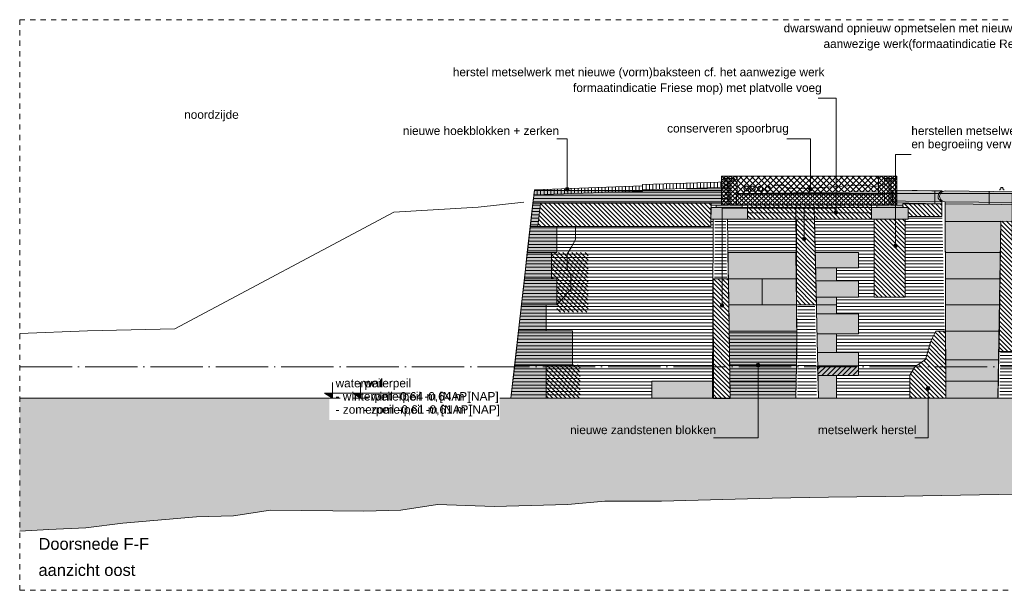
# Model space of a CAD drawing. Extents: x -251883 to 250656, y 0 to 909157.
# Tile 38 of 70: x -27250 to -8424, y 540829 to 551729. Entities that reach past the tile are written whole.
import ezdxf

# ---------------------------------------------------------------- set-up
doc = ezdxf.new("R2010")
doc.units = 0
doc.header["$MEASUREMENT"] = 0
doc.linetypes.add('DASHDOT', pattern=[1250, 1000, -112.5, 25, -112.5])
doc.linetypes.add('DASHED', pattern=[200, 100, -100])
for name, color, linetype in [('A-0019-AFDEKVLAK', 1, 'Continuous'), ('A-0070-SYMBOOL', 8, 'Continuous'), ('A-0250-PROFIEL', 1, 'Continuous'), ('A-1100-TXT+MT-SO', 7, 'Continuous')]:
    doc.layers.add(name, color=color, linetype=linetype)
pattern_1 = [(90, (0, 0), (-65, 4e-15), [])]
pattern_2 = [(0, (0, 0), (0, 62.5), [])]
pattern_3 = [(135, (0, 0), (-42.426407, -42.426407), [])]

# ---------------------------------------------------------------- blocks, each defined once
blk = doc.blocks.new('M-MAATREGELEN_467')
at = {"linetype": 'Continuous', "lineweight": 5}
h = blk.add_hatch(dxfattribs=at)
h.set_pattern_fill('@AVMWV', color=8, style=0, pattern_type=0)
h.set_pattern_definition(pattern_1)
h.paths.add_polyline_path([(145560, -31457), (147641, -31386), (147639, -31360), (149294, -31308), (149294, -31207), (147641, -31259), (147641, -31285), (145572, -31358)], flags=0)
for color, points in [(7, [(149047, -31656), (149277, -31656), (149277, -31186), (149197, -31186), (149197, -31146), (149397, -31146), (149397, -31186), (149317, -31186), (149317, -31656), (149547, -31656), (149547, -31696), (149047, -31696)]), (7, [(152118, -31656), (152348, -31656), (152348, -31186), (152268, -31186), (152268, -31146), (152468, -31146), (152468, -31186), (152388, -31186), (152388, -31656), (152618, -31656), (152618, -31696), (152118, -31696)]), (8, [(152418, -31612), (152418, -31368), (153368, -31381, 0.736718), (153366, -31588), (153366, -31628)]), (8, [(153426, -31629), (153426, -31589, -1.02221), (153428, -31382), (156653, -31426), (156654, -31664)]), (8, [(153426, -31629), (156654, -31664), (156656, -32560), (155915, -32561), (155915, -33345), (156441, -33337), (156455, -33368), (156932, -33386), (156932, -33425), (156997, -33441), (156997, -33691), (156932, -33713), (156932, -33766), (157115, -33766), (157115, -33714), (157050, -33691), (157050, -33470), (157140, -33470), (157140, -34058), (156940, -34058), (156940, -35340), (155003, -35340), (154996, -31964), (154493, -31960), (154437, -35340), (153438, -35340)]), (254, [(145437, -32561), (145900, -32561), (145900, -33058), (145381, -33058)]), (8, [(149272, -32560), (150574, -32560), (150588, -34058), (149297, -34058)]), (8, [(151771, -32561), (151771, -32850), (151351, -32850), (151351, -33100), (151771, -33100), (151771, -33410), (151351, -33410), (151351, -33730), (151771, -33730), (151771, -34110), (151351, -34110), (151351, -34470), (151771, -34470), (151771, -34907), (151351, -34907), (151351, -35340), (151002, -35340), (150942, -32561)]), (254, [(145381, -33058), (146000, -33058), (146000, -33555), (145325, -33555)]), (254, [(145325, -33555), (145800, -33555), (145800, -34052), (145269, -34052)]), (254, [(145269, -34052), (146300, -34052), (146300, -34706), (145196, -34706)]), (254, [(149306, -34706), (149296, -34052), (150588, -34058), (150584, -34706)]), (254, [(145800, -35340), (145125, -35338), (145196, -34706), (145800, -34706)]), (254, [(150574, -35340), (149316, -35344), (149306, -34706), (150584, -34706)]), (8, [(147820, -35014), (148982, -35014), (148981, -35340), (147820, -35340)]), (8, [(149311, -35014), (150577, -35014), (150574, -35340), (149315, -35340)]), (254, [(150992, -34906), (151351, -34906), (151351, -35339), (151002, -35339)]), (254, [(153438, -35332), (153437, -35014), (154446, -35014), (154437, -35340)]), (111, [(135732, -37882), (135732, -35340), (190212, -35340), (190212, -37521), (187671, -37521), (185410, -37600), (183324, -37730), (181018, -37730), (180312, -37700), (179607, -37680), (178901, -37650), (177490, -37600), (176408, -37480), (175703, -37410), (174997, -37370), (174292, -37330), (173586, -37270), (172880, -37210), (168976, -37010), (168271, -37010), (167565, -37000), (166859, -37000), (165778, -37000), (165073, -37000), (164367, -37000), (163661, -37030), (162956, -37030), (162250, -37030), (161544, -37040), (160463, -37020), (159758, -37030), (159052, -37070), (158346, -37060), (157641, -37110), (156935, -37090), (156229, -37160), (155148, -37170), (154443, -37180), (153361, -37200), (152280, -37220), (151199, -37230), (150118, -37250), (149412, -37270), (148707, -37290), (148001, -37310), (146920, -37310), (146214, -37370), (145509, -37390), (144803, -37410), (143722, -37370), (143016, -37480), (142311, -37500), (140524, -37480), (139818, -37590), (139113, -37610), (137701, -37730), (136996, -37820), (136290, -37850)])]:
    blk.add_hatch(color=color, dxfattribs=at).paths.add_polyline_path(points, flags=0)
h = blk.add_hatch(dxfattribs=at)
h.set_pattern_fill('@AVMWH2', color=251, style=0, pattern_type=0)
h.set_pattern_definition(pattern_2)
h.paths.add_polyline_path([(147820, -35340), (145124, -35340), (145560, -31457), (149277, -31308), (149277, -31698), (148949, -31698), (148949, -31924), (148992, -31923), (148982, -35014), (147820, -35014)], flags=0)
h = blk.add_hatch(dxfattribs=at)
h.set_pattern_fill('@AVMWH2', color=251, style=0, pattern_type=0)
h.set_pattern_definition(pattern_2)
h.paths.add_polyline_path([(150571, -31798), (149649, -31798), (149649, -31924), (149264, -31924), (149272, -32560), (150574, -32560)], flags=0)
h = blk.add_hatch(dxfattribs=at)
h.set_pattern_fill('@AVMWH2', color=251, style=0, pattern_type=0)
h.set_pattern_definition(pattern_2)
h.paths.add_polyline_path([(150604, -35340), (150971, -35340), (150901, -31801), (150601, -31799)], flags=0)
h = blk.add_hatch(dxfattribs=at)
h.set_pattern_fill('@AVMWH2', color=251, style=0, pattern_type=0)
h.set_pattern_definition(pattern_2)
h.paths.add_polyline_path([(149011, -35340), (149022, -31954), (149234, -31956), (149286, -35340)], flags=0)
h = blk.add_hatch(dxfattribs=at)
h.set_pattern_fill('@AVMWH2', color=251, style=0, pattern_type=0)
h.set_pattern_definition(pattern_2)
h.paths.add_polyline_path([(154468, -35340), (154973, -35340), (154966, -31994), (154523, -31990)], flags=0)
h = blk.add_hatch(dxfattribs=at)
h.set_pattern_fill('@AV058', color=30, style=0, pattern_type=0)
h.set_pattern_definition(pattern_3)
h.paths.add_polyline_path([(145900, -32561), (146600, -32561), (146600, -33700), (146000, -33700), (146000, -33058), (145900, -33058)], flags=0)
h = blk.add_hatch(dxfattribs=at)
h.set_pattern_fill('@AVMWH2', color=251, style=0, pattern_type=0)
h.set_pattern_definition(pattern_2)
h.paths.add_polyline_path([(149316, -35310), (150574, -35310), (150588, -34058), (149297, -34058)], flags=0)
h = blk.add_hatch(dxfattribs=at)
h.set_pattern_fill('@AV058', color=30, style=0, pattern_type=0)
h.set_pattern_definition(pattern_3)
h.paths.add_polyline_path([(145800, -34706), (146450, -34706), (146450, -35340), (145800, -35340)], flags=0)
h = blk.add_hatch(dxfattribs=at)
h.set_pattern_fill('@AV093', color=154, style=0, pattern_type=0)
h.set_pattern_definition([(45, (0, 0), (-49.497475, 49.497475), [])])
h.paths.add_polyline_path([(150988, -34720), (151771, -34720), (151771, -34906), (150992, -34906)], flags=0)
at = {"color": 7, "linetype": 'DASHED', "lineweight": 0}
blk.add_lwpolyline([(135732, -39011), (135732, -28111), (190232, -28111), (190232, -39011)], close=True, dxfattribs=at)
at = {"color": 8, "linetype": 'Continuous', "lineweight": 5}
for points in [[(149294, -31207), (147641, -31259), (147641, -31285)], [(145560, -31457), (147641, -31386), (147641, -31360), (149294, -31308)], [(147641, -31285), (145572, -31358)], [(145572, -31375), (149150, -31375)], [(153368, -31381), (153289, -31380), (153171, -31377), (152418, -31368)], [(156653, -31426), (153428, -31382)], [(154267, -31638), (154271, -31393)], [(154471, -31366), (154471, -31346), (154491, -31346), (154491, -31316), (154531, -31316), (154531, -31346), (154551, -31346), (154551, -31366)], [(145372, -31594), (144498, -31695), (142884, -31789)], [(142884, -31789), (138698, -34016)], [(156654, -31664), (153426, -31629), (153438, -35340), (154437, -35340), (154493, -31960), (154996, -31964)], [(151351, -33100), (151351, -32850)], [(149930, -33058), (149930, -33555)], [(151351, -33730), (150967, -33730)], [(135732, -34108), (137026, -34056)], [(138698, -34016), (137026, -34056)], [(151351, -34110), (150975, -34110)], [(151351, -34470), (150983, -34470)], [(151351, -34907), (150992, -34907)]]:
    blk.add_lwpolyline(points, dxfattribs=at)
for points in [[(149047, -31696), (149547, -31696), (149547, -31656), (149317, -31656), (149317, -31186), (149397, -31186), (149397, -31146), (149197, -31146), (149197, -31186), (149277, -31186), (149277, -31656), (149047, -31656)], [(152118, -31696), (152618, -31696), (152618, -31656), (152388, -31656), (152388, -31186), (152468, -31186), (152468, -31146), (152268, -31146), (152268, -31186), (152348, -31186), (152348, -31656), (152118, -31656)], [(145381, -33058), (145900, -33058), (145900, -32561), (145437, -32561)], [(149297, -34058), (150588, -34058), (150574, -32560), (149272, -32560)], [(150942, -32561), (151002, -35340), (151351, -35340), (151351, -34907), (151771, -34907), (151771, -34470), (151351, -34470), (151351, -34110), (151771, -34110), (151771, -33730), (151351, -33730), (151351, -33410), (151771, -33410), (151771, -33100), (151351, -33100), (151351, -32850), (151771, -32850), (151771, -32561)], [(145325, -33555), (146000, -33555), (146000, -33058), (145381, -33058)], [(145269, -34052), (145800, -34052), (145800, -33555), (145325, -33555)], [(145196, -34706), (146300, -34706), (146300, -34052), (145269, -34052)], [(149306, -34706), (149296, -34052), (150588, -34058), (150584, -34706)], [(145800, -34706), (145196, -34706), (145125, -35338), (145800, -35340)], [(150584, -34706), (149306, -34706), (149316, -35344), (150574, -35340)], [(147820, -35014), (148982, -35014), (148981, -35340), (147820, -35340)], [(149311, -35014), (150577, -35014), (150574, -35340), (149315, -35340)], [(150992, -34906), (151351, -34906), (151351, -35339), (151002, -35339)], [(153438, -35332), (153437, -35014), (154446, -35014), (154437, -35340)]]:
    blk.add_lwpolyline(points, close=True, dxfattribs=at)
for points in [[(153366, -31628), (153366, -31588, -0.736718), (153368, -31381), (152418, -31368), (152418, -31612)], [(153426, -31629), (153426, -31589, -1.02221), (153428, -31382), (156653, -31426), (156654, -31664)]]:
    blk.add_lwpolyline(points, format="xyb", close=True, dxfattribs=at)
at = {"color": 1, "linetype": 'Continuous', "lineweight": 5}
blk.add_lwpolyline([(150964, -33555), (150964, -33555), (151351, -33555), (151351, -33555)], close=True, dxfattribs=at)
at = {"color": 154, "linetype": 'Continuous', "lineweight": 5}
blk.add_lwpolyline([(150988, -34720), (151771, -34720), (151771, -34906), (150992, -34906)], close=True, dxfattribs=at)
at = {"color": 111, "linetype": 'Continuous', "lineweight": 5}
for points in [[(135732, -37882), (136290, -37850), (136996, -37820), (137701, -37730), (139113, -37610), (139818, -37590), (140524, -37480), (142311, -37500), (143016, -37480), (143722, -37370), (144803, -37410), (145509, -37390), (146214, -37370), (146920, -37310), (148001, -37310), (148707, -37290), (149412, -37270), (150118, -37250), (151199, -37230), (152280, -37220), (153361, -37200), (154443, -37180), (155148, -37170)], [(190212, -35340), (135732, -35340)]]:
    blk.add_lwpolyline(points, dxfattribs=at)
at = {"color": 11, "linetype": 'Continuous', "lineweight": 13}
blk.add_lwpolyline([(155148, -37170), (154443, -37180), (153361, -37200), (152280, -37220), (151199, -37230), (150118, -37250), (149412, -37270), (148707, -37290), (148001, -37310), (146920, -37310), (146214, -37370), (145509, -37390), (144803, -37410), (143722, -37370), (143016, -37480), (142311, -37500), (140524, -37480), (139818, -37590), (139113, -37610), (137701, -37730), (136996, -37820), (136290, -37850), (135732, -37882)], dxfattribs=at)
at = {"layer": 'A-0070-SYMBOOL', "color": 8, "linetype": 'Continuous', "lineweight": 5}
blk.add_lwpolyline([(146200, -31350), (146200, -30385), (146000, -30385)], dxfattribs=at)
for points in [[(146165, -31350), (146175, -31375), (146200, -31385), (146225, -31375), (146235, -31350), (146225, -31325), (146200, -31315), (146175, -31325)], [(146175, -31350), (146182, -31368), (146200, -31375), (146218, -31368), (146225, -31350), (146218, -31332), (146200, -31325), (146182, -31332)], [(146185, -31350), (146189, -31361), (146200, -31365), (146211, -31361), (146215, -31350), (146211, -31339), (146200, -31335), (146189, -31339)], [(146195, -31350), (146196, -31354), (146200, -31355), (146204, -31354), (146205, -31350), (146204, -31346), (146200, -31345), (146196, -31346)], [(149815, -34706), (149825, -34731), (149850, -34741), (149875, -34731), (149885, -34706), (149875, -34682), (149850, -34671), (149825, -34682)], [(149825, -34706), (149832, -34724), (149850, -34731), (149868, -34724), (149875, -34706), (149868, -34689), (149850, -34681), (149832, -34689)], [(149835, -34706), (149839, -34717), (149850, -34721), (149861, -34717), (149865, -34706), (149861, -34696), (149850, -34691), (149839, -34696)], [(149845, -34706), (149846, -34710), (149850, -34711), (149854, -34710), (149855, -34706), (149854, -34703), (149850, -34701), (149846, -34703)]]:
    blk.add_lwpolyline(points, close=True, dxfattribs=at)
at = {"layer": 'A-0070-SYMBOOL', "color": 7, "linetype": 'Continuous', "char_height": 162, "attachment_point": 7, "line_spacing_factor": 0.933333}
for s, insert in [('{\\fArial|b0|i0|c12|p0;dwarswand opnieuw opmetselen met nieuwe (vorm)baksteen cf. het }', (150338, -28400)), ('{\\fArial|b0|i0|c12|p0;aanwezige werk(formaatindicatie Renova) met platvolle voeg}', (151101, -28700)), ('{\\fArial|b0|i0|c12|p0;herstel metselwerk met nieuwe (vorm)baksteen cf. het aanwezige werk}', (144013, -29240)), ('{\\fArial|b0|i0|c12|p0;formaatindicatie Friese mop) met platvolle voeg}', (146312, -29540)), ('{\\fArial|b0|i0|c12|p0;nieuwe hoekblokken + zerken}', (143057, -30315)), ('{\\fArial|b0|i0|c12|p0;conserveren spoorbrug}', (148111, -30315)), ('{\\fArial|b0|i0|c12|p0;herstellen metselwerk}', (152780, -30315)), ('{\\fArial|b0|i0|c12|p0;en begroeiing verwijderen }', (152780, -30615)), ('{\\fArial|b0|i0|c12|p0;nieuwe zandstenen blokken}', (146255, -36030)), ('{\\fArial|b0|i0|c12|p0;metselwerk herstel}', (150994, -36030))]:
    blk.add_mtext(s, dxfattribs=dict(at, insert=insert))
at = {"layer": 'A-1100-TXT+MT-SO', "color": 7, "linetype": 'Continuous', "attachment_point": 7}
for s, insert, char_height, line_spacing_factor in [('{\\fArial|b0|i0|c12|p0;noordzijde}', (138876, -30053), 162, 0.933333), ('{\\fArial|b0|i0|c12|p0;Doorsnede F-F}', (136091, -38240), 225, 1.333333), ('{\\fArial|b0|i0|c12|p0;aanzicht oost}', (136091, -38740), 225, 1.333333)]:
    blk.add_mtext(s, dxfattribs=dict(at, insert=insert, char_height=char_height, line_spacing_factor=line_spacing_factor))
at = {"linetype": 'Continuous'}
for points in [[(155001, -34450), (154452, -34450), (154493, -31960), (154996, -31964)], [(149296, -34052), (149316, -35344), (149000, -35344), (148988, -33062), (149282, -33058)]]:
    blk.add_wipeout(points, dxfattribs=at)
blk.add_wipeout([(149435, -31656), (149435, -31647), (152265, -31647), (152265, -31656)], dxfattribs=at).dxf.layer = 'A-0250-PROFIEL'
at = {"linetype": 'Continuous', "lineweight": 5}
h = blk.add_hatch(dxfattribs=at)
h.set_pattern_fill('@AV060m', color=1, style=0, pattern_type=0)
h.set_pattern_definition(pattern_3)
h.paths.add_polyline_path([(155001, -34450), (154452, -34450), (154493, -31960), (154996, -31964)], flags=0)
h = blk.add_hatch(dxfattribs=at)
h.set_pattern_fill('@AV060m', color=1, style=0, pattern_type=0)
h.set_pattern_definition(pattern_3)
h.paths.add_polyline_path([(149296, -34052), (149316, -35344), (149000, -35344), (148988, -33062), (149282, -33058)], flags=0)
at = {"color": 8, "linetype": 'Continuous', "lineweight": 5}
for points in [[(154438, -35319), (154493, -31960)], [(154493, -31960), (154996, -31964), (155003, -35340)], [(149288, -33483), (149316, -35344)], [(153433, -33555), (154470, -33555)], [(149297, -34058), (150588, -34058)], [(148982, -35014), (147820, -35014), (147820, -35340)], [(150577, -35014), (149311, -35014)]]:
    blk.add_lwpolyline(points, dxfattribs=at)
at = {"color": 1, "linetype": 'Continuous', "lineweight": 5}
for points in [[(155001, -34450), (154452, -34450), (154493, -31960), (154996, -31964)], [(149296, -34052), (149316, -35344), (149000, -35344), (148988, -33062), (149282, -33058)]]:
    blk.add_lwpolyline(points, close=True, dxfattribs=at)
at = {"layer": 'A-0070-SYMBOOL', "color": 8, "linetype": 'Continuous', "lineweight": 5}
for points in [[(149125, -33570), (149135, -33595), (149160, -33605), (149185, -33595), (149195, -33570), (149185, -33545), (149160, -33535), (149135, -33545)], [(149135, -33570), (149142, -33588), (149160, -33595), (149178, -33588), (149185, -33570), (149178, -33552), (149160, -33545), (149142, -33552)], [(149145, -33570), (149149, -33581), (149160, -33585), (149171, -33581), (149175, -33570), (149171, -33559), (149160, -33555), (149149, -33559)], [(149155, -33570), (149156, -33574), (149160, -33575), (149164, -33574), (149165, -33570), (149164, -33566), (149160, -33565), (149156, -33566)]]:
    blk.add_lwpolyline(points, close=True, dxfattribs=at)
blk.add_lwpolyline([(149850, -34706), (149850, -36100), (149000, -36100)], dxfattribs=at)
at = {"layer": 'A-0250-PROFIEL', "color": 8, "linetype": 'Continuous', "lineweight": 5}
blk.add_lwpolyline([(149435, -31656), (149435, -31647), (152265, -31647), (152265, -31656)], close=True, dxfattribs=at)
at = {"linetype": 'Continuous'}
blk.add_wipeout([(149435, -31647), (149435, -31445), (152265, -31445), (152265, -31647)], dxfattribs=at).dxf.layer = 'A-0250-PROFIEL'
at = {"linetype": 'Continuous', "lineweight": 5}
h = blk.add_hatch(dxfattribs=at)
h.set_pattern_fill('@AVMWH2', color=251, style=0, pattern_type=0)
h.set_pattern_definition(pattern_2)
h.paths.add_polyline_path([(153438, -35340), (153366, -31628), (152418, -31612), (152417, -31698), (152720, -31698), (152720, -31924), (152020, -31924), (152020, -31798), (150926, -31798), (150942, -32561), (151771, -32561), (151771, -32850), (151351, -32850), (151351, -33100), (151771, -33100), (151771, -33410), (151351, -33410), (151351, -33730), (151771, -33730), (151771, -34110), (151351, -34110), (151351, -34470), (151771, -34470), (151771, -34907), (151351, -34907), (151351, -35340)], flags=0)
for points in [[(149649, -31698), (149649, -31924), (148949, -31924), (148949, -31698)], [(152720, -31698), (152720, -31924), (152020, -31924), (152020, -31698)]]:
    blk.add_hatch(color=8, dxfattribs=at).paths.add_polyline_path(points, flags=0)
h = blk.add_hatch(dxfattribs=at)
h.set_pattern_fill('@AVMWV', color=8, style=0, pattern_type=0)
h.set_pattern_definition(pattern_1)
h.paths.add_polyline_path([(149649, -31698), (152020, -31698), (152020, -31798), (149649, -31798)], flags=0)
at = {"color": 8, "linetype": 'Continuous', "lineweight": 5}
for points in [[(149649, -31698), (149649, -31924), (148949, -31924), (148949, -31698)], [(152720, -31698), (152720, -31924), (152020, -31924), (152020, -31698)]]:
    blk.add_lwpolyline(points, close=True, dxfattribs=at)
at = {"layer": 'A-0250-PROFIEL', "color": 8, "linetype": 'Continuous', "lineweight": 5}
blk.add_lwpolyline([(149435, -31647), (149435, -31445), (152265, -31445), (152265, -31647)], close=True, dxfattribs=at)
at = {"linetype": 'Continuous'}
for points in [[(145690, -31616), (148950, -31616), (148948, -32063), (145640, -32063)], [(149649, -31924), (149649, -31650), (152020, -31650), (152020, -31924)], [(152750, -35340), (152750, -34900), (152850, -34740), (153050, -34600), (153150, -34250), (153250, -34058), (153435, -34058), (153438, -35332)]]:
    blk.add_wipeout(points, dxfattribs=at)
blk.add_wipeout([(149435, -31445), (149435, -31436), (152265, -31436), (152265, -31445)], dxfattribs=at).dxf.layer = 'A-0250-PROFIEL'
at = {"linetype": 'Continuous', "lineweight": 5}
h = blk.add_hatch(dxfattribs=at)
h.set_pattern_fill('@AV065', color=51, style=0, pattern_type=0)
h.set_pattern_definition([(45, (0, 0), (-42.426407, 42.426407), []), (135, (0, 0), (-42.426407, -42.426407), [])])
h.paths.add_polyline_path([(149150, -31100), (149450, -31100), (149450, -31430), (152150, -31430), (152150, -31100), (152500, -31100), (152500, -31650), (149150, -31650)], flags=0)
h = blk.add_hatch(dxfattribs=at)
h.set_pattern_fill('@AV103', color=213, style=0, pattern_type=0)
h.set_pattern_definition([(135, (0, 0), (-56.568542, -56.568542), []), (45, (0, 0), (-56.568542, 56.568542), [])])
h.paths.add_polyline_path([(149450, -31430), (149450, -31100), (152150, -31100), (152150, -31400)], flags=0)
for points in [[(145572, -31375), (149150, -31375), (149150, -31615), (145545, -31616)], [(145545, -31616), (145690, -31616), (145640, -32063), (145492, -32063)], [(145492, -32063), (146000, -32063), (146000, -32561), (145437, -32561)]]:
    blk.add_hatch(color=254, dxfattribs=at).paths.add_polyline_path(points, flags=0)
h = blk.add_hatch(dxfattribs=at)
h.set_pattern_fill('@AV060m', color=1, style=0, pattern_type=0)
h.set_pattern_definition(pattern_3)
h.paths.add_polyline_path([(145690, -31616), (148950, -31616), (148948, -32063), (145640, -32063)], flags=0)
h = blk.add_hatch(dxfattribs=at)
h.set_pattern_fill('@AV060m', color=1, style=0, pattern_type=0)
h.set_pattern_definition(pattern_3)
h.paths.add_polyline_path([(149649, -31924), (149649, -31650), (152020, -31650), (152020, -31924)], flags=0)
h = blk.add_hatch(dxfattribs=at)
h.set_pattern_fill('@AV060m', color=1, style=0, pattern_type=0)
h.set_pattern_definition(pattern_3)
h.paths.add_polyline_path([(152750, -35340), (152750, -34900), (152850, -34740), (153050, -34600), (153150, -34250), (153250, -34058), (153435, -34058), (153438, -35332)], flags=0)
at = {"color": 2, "linetype": 'Continuous', "lineweight": 5}
blk.add_lwpolyline([(149150, -31100), (149450, -31100), (149450, -31430), (152150, -31430), (152150, -31100), (152500, -31100), (152500, -31650), (149150, -31650)], close=True, dxfattribs=at)
at = {"color": 8, "linetype": 'Continuous', "lineweight": 5}
for points in [[(149450, -31430), (149450, -31100), (152150, -31100), (152150, -31400)], [(145545, -31616), (149150, -31615), (149150, -31375), (145572, -31375)], [(145492, -32063), (145640, -32063), (145690, -31616), (145545, -31616)], [(145437, -32561), (146000, -32561), (146000, -32063), (145492, -32063)]]:
    blk.add_lwpolyline(points, close=True, dxfattribs=at)
for points in [[(145572, -31358), (145124, -35340)], [(145545, -31616), (149160, -31615)], [(149579, -31698), (149649, -31698), (149649, -31924), (148949, -31924), (148949, -31698), (149019, -31698)], [(148992, -31923), (148981, -35310)], [(148992, -31923), (149264, -31924), (149316, -35310)], [(153435, -34058), (154456, -34058)], [(153437, -34611), (154446, -34611)], [(153437, -35014), (154446, -35014)]]:
    blk.add_lwpolyline(points, dxfattribs=at)
at = {"color": 1, "linetype": 'Continuous', "lineweight": 5}
for points in [[(145640, -32063), (148948, -32063), (148950, -31616), (145690, -31616)], [(149649, -31924), (149649, -31650), (152020, -31650), (152020, -31924)], [(153438, -35332), (153435, -34058), (153250, -34058), (153150, -34250), (153050, -34600), (152850, -34740), (152750, -34900), (152750, -35340)]]:
    blk.add_lwpolyline(points, close=True, dxfattribs=at)
at = {"color": 1, "linetype": 'Continuous', "lineweight": 9}
blk.add_lwpolyline([(146000, -33555), (146150, -33390), (146268, -33260), (146268, -33170), (146268, -33060), (146268, -32990), (146200, -32870), (146200, -32740), (146200, -32590), (146280, -32450), (146360, -32310), (146360, -32160), (146360, -32063)], dxfattribs=at)
at = {"color": 8, "linetype": 'DASHDOT', "lineweight": 5}
blk.add_lwpolyline([(135732, -34740), (190212, -34740)], dxfattribs=at)
at = {"color": 251, "linetype": 'Continuous', "lineweight": 5}
blk.add_lwpolyline([(135732, -35340), (190212, -35340)], dxfattribs=at)
at = {"layer": 'A-0070-SYMBOOL', "color": 8, "linetype": 'Continuous', "lineweight": 5}
for points in [[(151340, -31788), (151340, -29610), (151000, -29610)], [(150850, -31350), (150850, -30385), (150400, -30385)], [(153100, -35150), (153100, -36100), (152850, -36100)]]:
    blk.add_lwpolyline(points, dxfattribs=at)
for points in [[(150815, -31350), (150825, -31375), (150850, -31385), (150875, -31375), (150885, -31350), (150875, -31325), (150850, -31315), (150825, -31325)], [(150825, -31350), (150832, -31368), (150850, -31375), (150868, -31368), (150875, -31350), (150868, -31332), (150850, -31325), (150832, -31332)], [(150835, -31350), (150839, -31361), (150850, -31365), (150861, -31361), (150865, -31350), (150861, -31339), (150850, -31335), (150839, -31339)], [(150845, -31350), (150846, -31354), (150850, -31355), (150854, -31354), (150855, -31350), (150854, -31346), (150850, -31345), (150846, -31346)], [(151305, -31788), (151315, -31813), (151340, -31823), (151365, -31813), (151375, -31788), (151365, -31764), (151340, -31753), (151315, -31764)], [(151315, -31788), (151322, -31806), (151340, -31813), (151358, -31806), (151365, -31788), (151358, -31771), (151340, -31763), (151322, -31771)], [(151325, -31788), (151329, -31799), (151340, -31803), (151351, -31799), (151355, -31788), (151351, -31778), (151340, -31773), (151329, -31778)], [(151335, -31788), (151336, -31792), (151340, -31793), (151344, -31792), (151345, -31788), (151344, -31785), (151340, -31783), (151336, -31785)], [(153065, -35150), (153075, -35175), (153100, -35185), (153125, -35175), (153135, -35150), (153125, -35125), (153100, -35115), (153075, -35125)], [(153075, -35150), (153082, -35168), (153100, -35175), (153118, -35168), (153125, -35150), (153118, -35132), (153100, -35125), (153082, -35132)], [(153085, -35150), (153089, -35161), (153100, -35165), (153111, -35161), (153115, -35150), (153111, -35139), (153100, -35135), (153089, -35139)], [(153095, -35150), (153096, -35154), (153100, -35155), (153104, -35154), (153105, -35150), (153104, -35146), (153100, -35145), (153096, -35146)]]:
    blk.add_lwpolyline(points, close=True, dxfattribs=at)
at = {"layer": 'A-0250-PROFIEL', "color": 8, "linetype": 'Continuous', "lineweight": 5}
blk.add_lwpolyline([(149435, -31445), (149435, -31436), (152265, -31436), (152265, -31445)], close=True, dxfattribs=at)
at = {"linetype": 'Continuous'}
for points in [[(153366, -31868), (152720, -31868), (152720, -31924), (152660, -31924), (152660, -33410), (152070, -33410), (152070, -31924), (152720, -31924), (152720, -31698), (152618, -31696), (152618, -31628), (153366, -31628)], [(150964, -33555), (150582, -33555), (150582, -31924), (150931, -31924)]]:
    blk.add_wipeout(points, dxfattribs=at)
for points, layer in [([(141652, -35352), (141492, -35248), (141492, -35188), (141652, -35188), (141652, -34998), (142702, -34998), (142702, -35238), (144372, -35238), (144372, -35758), (141652, -35758)], 'A-0019-AFDEKVLAK'), ([(149629, -31291), (149617, -31293), (149605, -31298), (149596, -31306), (149588, -31316), (149584, -31328), (149583, -31340), (149586, -31353), (149592, -31364), (149600, -31373), (149611, -31379), (149623, -31383), (149635, -31383), (149648, -31379), (149658, -31373), (149667, -31364), (149673, -31353), (149675, -31340), (149674, -31328), (149670, -31316), (149663, -31306), (149653, -31298), (149642, -31293), (149629, -31291), (149629, -31287), (149642, -31289), (149654, -31294), (149665, -31302), (149673, -31312), (149678, -31324), (149679, -31337), (149678, -31350), (149673, -31362), (149665, -31372), (149654, -31380), (149642, -31385), (149629, -31387), (149616, -31385), (149604, -31380), (149594, -31372), (149586, -31362), (149581, -31350), (149579, -31337), (149581, -31324), (149586, -31312), (149594, -31302), (149604, -31294), (149616, -31289), (149629, -31287)], 'A-0250-PROFIEL')]:
    blk.add_wipeout(points, dxfattribs=at).dxf.layer = layer
at = {"linetype": 'Continuous', "lineweight": 5}
h = blk.add_hatch(dxfattribs=at)
h.set_pattern_fill('@AV060m', color=1, style=0, pattern_type=0)
h.set_pattern_definition(pattern_3)
h.paths.add_polyline_path([(153366, -31868), (152720, -31868), (152720, -31924), (152660, -31924), (152660, -33410), (152070, -33410), (152070, -31924), (152720, -31924), (152720, -31698), (152618, -31696), (152618, -31628), (153366, -31628)], flags=0)
h = blk.add_hatch(dxfattribs=at)
h.set_pattern_fill('@AV060m', color=1, style=0, pattern_type=0)
h.set_pattern_definition(pattern_3)
h.paths.add_polyline_path([(150964, -33555), (150582, -33555), (150582, -31924), (150931, -31924)], flags=0)
blk.add_hatch(color=253, dxfattribs=at).paths.add_polyline_path([(141560, -35245), (141710, -35245), (141710, -35340)], flags=0)
at = {"color": 8, "linetype": 'Continuous', "lineweight": 5}
for points in [[(153231, -31627), (153231, -31379)], [(153366, -31588), (152919, -31583), (152418, -31572)], [(153366, -31628), (152919, -31623), (152418, -31612)], [(153426, -31589), (153438, -35332)], [(156654, -31624), (153426, -31589)], [(152020, -31698), (149649, -31698)], [(149649, -31798), (152020, -31798)], [(150574, -35310), (150588, -34454), (150571, -31698)], [(150924, -31698), (151002, -35340)], [(152650, -31698), (152720, -31698), (152720, -31924), (152020, -31924), (152020, -31698), (152090, -31698)], [(153426, -31629), (156654, -31664)], [(153427, -31965), (154493, -31965)], [(149272, -32560), (150574, -32560)], [(150942, -32561), (151351, -32561)], [(150942, -32561), (151771, -32561), (151771, -32850), (151351, -32850), (151351, -33100), (151771, -33100), (151771, -33410), (151351, -33410), (151351, -33730), (151771, -33730), (151771, -34110), (151351, -34110), (151351, -34470), (151771, -34470), (151771, -34907), (151351, -34907), (151351, -35340)], [(153429, -32561), (154484, -32561)], [(151351, -32850), (150949, -32850)], [(149282, -33058), (150579, -33058)], [(151351, -33100), (150954, -33100)], [(153431, -33058), (154473, -33058)], [(151351, -33410), (150960, -33410)], [(149289, -33555), (150582, -33555)], [(141560, -35340), (141860, -35340)]]:
    blk.add_lwpolyline(points, dxfattribs=at)
blk.add_lwpolyline([(153426, -31589, -1.02221), (153428, -31382)], format="xyb", dxfattribs=at)
at = {"color": 1, "linetype": 'Continuous', "lineweight": 5}
for points in [[(153366, -31628), (152618, -31628), (152618, -31696), (152720, -31698), (152720, -31924), (152070, -31924), (152070, -33410), (152660, -33410), (152660, -31924), (152720, -31924), (152720, -31868), (153366, -31868)], [(150964, -33555), (150582, -33555), (150582, -31924), (150931, -31924)]]:
    blk.add_lwpolyline(points, close=True, dxfattribs=at)
at = {"layer": 'A-0070-SYMBOOL', "color": 8, "linetype": 'Continuous', "lineweight": 5}
for points in [[(152480, -32430), (152480, -30685), (152780, -30685)], [(154710, -32300), (154710, -31430), (151340, -31430)], [(149160, -33570), (149160, -31710), (150730, -31710)], [(150730, -32300), (150730, -31710), (151340, -31710)]]:
    blk.add_lwpolyline(points, dxfattribs=at)
for points in [[(150695, -32300), (150705, -32325), (150730, -32335), (150755, -32325), (150765, -32300), (150755, -32275), (150730, -32265), (150705, -32275)], [(150705, -32300), (150712, -32318), (150730, -32325), (150748, -32318), (150755, -32300), (150748, -32282), (150730, -32275), (150712, -32282)], [(150715, -32300), (150719, -32311), (150730, -32315), (150741, -32311), (150745, -32300), (150741, -32289), (150730, -32285), (150719, -32289)], [(150725, -32300), (150726, -32304), (150730, -32305), (150734, -32304), (150735, -32300), (150734, -32296), (150730, -32295), (150726, -32296)], [(152515, -32430), (152505, -32455), (152480, -32465), (152455, -32455), (152445, -32430), (152455, -32405), (152480, -32395), (152505, -32405)], [(152505, -32430), (152498, -32448), (152480, -32455), (152462, -32448), (152455, -32430), (152462, -32412), (152480, -32405), (152498, -32412)], [(152495, -32430), (152491, -32441), (152480, -32445), (152469, -32441), (152465, -32430), (152469, -32419), (152480, -32415), (152491, -32419)], [(152485, -32430), (152484, -32434), (152480, -32435), (152476, -32434), (152475, -32430), (152476, -32426), (152480, -32425), (152484, -32426)]]:
    blk.add_lwpolyline(points, close=True, dxfattribs=at)
at = {"layer": 'A-0250-PROFIEL', "color": 251, "linetype": 'Continuous', "lineweight": 5}
for points in [[(149629, -31287, 1), (149629, -31387, 1), (149629, -31287), (149629, -31287, 1), (149629, -31387, 1), (149629, -31287)], [(149629, -31291, 1), (149629, -31383, 1), (149629, -31291), (149629, -31291, 1), (149629, -31383, 1), (149629, -31291)]]:
    blk.add_lwpolyline(points, format="xyb", close=True, dxfattribs=at)
for points in [[(149629, -31287), (149629, -31287), (149629, -31287), (149629, -31287)], [(149629, -31291), (149629, -31291), (149629, -31291), (149629, -31291)]]:
    blk.add_lwpolyline(points, close=True, dxfattribs=at)
at = {"layer": 'A-0250-PROFIEL', "color": 8, "linetype": 'DASHED', "lineweight": 5}
blk.add_lwpolyline([(149435, -31656), (149435, -31647), (152265, -31647), (152265, -31656)], close=True, dxfattribs=at)
at = {"linetype": 'Continuous'}
blk.add_wipeout([(142192, -35352), (142032, -35248), (142032, -35188), (142192, -35188), (142192, -34998), (143242, -34998), (143242, -35238), (144912, -35238), (144912, -35758), (142192, -35758)], dxfattribs=at).dxf.layer = 'A-0019-AFDEKVLAK'
at = {"linetype": 'Continuous', "lineweight": 5}
blk.add_hatch(color=253, dxfattribs=at).paths.add_polyline_path([(142100, -35245), (142250, -35245), (142250, -35340)], flags=0)
at = {"color": 8, "linetype": 'Continuous', "lineweight": 5}
for points in [[(141710, -35040), (141710, -35340), (141560, -35245), (142660, -35245)], [(142250, -35040), (142250, -35340), (142100, -35245), (143200, -35245)], [(142100, -35340), (142400, -35340)]]:
    blk.add_lwpolyline(points, dxfattribs=at)
at = {"layer": 'A-1100-TXT+MT-SO', "color": 7, "linetype": 'Continuous', "char_height": 162, "attachment_point": 7, "line_spacing_factor": 0.933333}
for s, insert in [('{\\fArial|b0|i0|c12|p0;waterpeil}', (141772, -35183)), ('{\\fArial|b0|i0|c12|p0;waterpeil}', (142312, -35183)), ('{\\fArial|b0|i0|c12|p0;- winterpeil -0,64 m [NAP]}', (141772, -35435)), ('{\\fArial|b0|i0|c12|p0;- winterpeil -0,64 m [NAP]}', (142312, -35435)), ('{\\fArial|b0|i0|c12|p0;- zomerpeil -0,61 m [NAP]}', (141772, -35687)), ('{\\fArial|b0|i0|c12|p0;- zomerpeil -0,61 m [NAP]}', (142312, -35687))]:
    blk.add_mtext(s, dxfattribs=dict(at, insert=insert))
at = {"linetype": 'Continuous'}
blk.add_wipeout([(149745, -31292), (149732, -31293), (149721, -31298), (149711, -31306), (149704, -31316), (149700, -31328), (149699, -31341), (149701, -31353), (149707, -31364), (149716, -31373), (149726, -31380), (149738, -31383), (149751, -31383), (149763, -31380), (149774, -31373), (149782, -31364), (149788, -31353), (149791, -31341), (149790, -31328), (149785, -31316), (149778, -31306), (149769, -31298), (149757, -31293), (149745, -31292), (149745, -31288), (149758, -31289), (149770, -31294), (149780, -31302), (149788, -31313), (149793, -31325), (149795, -31338), (149793, -31350), (149788, -31363), (149780, -31373), (149770, -31381), (149758, -31386), (149745, -31388), (149732, -31386), (149720, -31381), (149709, -31373), (149701, -31363), (149696, -31350), (149695, -31338), (149696, -31325), (149701, -31313), (149709, -31302), (149720, -31294), (149732, -31289), (149745, -31288)], dxfattribs=at).dxf.layer = 'A-0250-PROFIEL'
at = {"layer": 'A-0250-PROFIEL', "color": 251, "linetype": 'Continuous', "lineweight": 5}
for points in [[(149745, -31288, 1), (149745, -31388, 1), (149745, -31288), (149745, -31288, 1), (149745, -31388, 1), (149745, -31288)], [(149745, -31292, 1), (149745, -31384, 1), (149745, -31292), (149745, -31292, 1), (149745, -31384, 1), (149745, -31292)]]:
    blk.add_lwpolyline(points, format="xyb", close=True, dxfattribs=at)
for points in [[(149745, -31288), (149745, -31288), (149745, -31288), (149745, -31288)], [(149745, -31292), (149745, -31292), (149745, -31292), (149745, -31292)]]:
    blk.add_lwpolyline(points, close=True, dxfattribs=at)
at = {"linetype": 'Continuous'}
blk.add_wipeout([(149890, -31296), (149878, -31298), (149866, -31303), (149857, -31310), (149849, -31321), (149845, -31332), (149844, -31345), (149847, -31357), (149853, -31368), (149861, -31378), (149872, -31384), (149884, -31387), (149896, -31387), (149909, -31384), (149919, -31378), (149928, -31368), (149934, -31357), (149936, -31345), (149935, -31332), (149931, -31321), (149924, -31310), (149914, -31303), (149903, -31298), (149890, -31296), (149890, -31292), (149903, -31294), (149915, -31299), (149926, -31306), (149933, -31317), (149938, -31329), (149940, -31342), (149938, -31355), (149933, -31367), (149926, -31377), (149915, -31385), (149903, -31390), (149890, -31392), (149877, -31390), (149865, -31385), (149855, -31377), (149847, -31367), (149842, -31355), (149840, -31342), (149842, -31329), (149847, -31317), (149855, -31306), (149865, -31299), (149877, -31294), (149890, -31292)], dxfattribs=at).dxf.layer = 'A-0250-PROFIEL'
at = {"layer": 'A-0250-PROFIEL', "color": 251, "linetype": 'Continuous', "lineweight": 5}
for points in [[(149890, -31292, 1), (149890, -31392, 1), (149890, -31292), (149890, -31292, 1), (149890, -31392, 1), (149890, -31292)], [(149890, -31296, 1), (149890, -31388, 1), (149890, -31296), (149890, -31296, 1), (149890, -31388, 1), (149890, -31296)]]:
    blk.add_lwpolyline(points, format="xyb", close=True, dxfattribs=at)
for points in [[(149890, -31292), (149890, -31292), (149890, -31292), (149890, -31292)], [(149890, -31296), (149890, -31296), (149890, -31296), (149890, -31296)]]:
    blk.add_lwpolyline(points, close=True, dxfattribs=at)
at = {"linetype": 'Continuous'}
blk.add_wipeout([(150037, -31291), (150025, -31292), (150013, -31297), (150004, -31305), (149996, -31316), (149992, -31327), (149991, -31340), (149994, -31352), (150000, -31363), (150008, -31372), (150019, -31379), (150031, -31382), (150043, -31382), (150055, -31379), (150066, -31372), (150075, -31363), (150080, -31352), (150083, -31340), (150082, -31327), (150078, -31316), (150071, -31305), (150061, -31297), (150050, -31292), (150037, -31291), (150037, -31287), (150050, -31288), (150062, -31293), (150073, -31301), (150080, -31312), (150085, -31324), (150087, -31337), (150085, -31350), (150080, -31362), (150073, -31372), (150062, -31380), (150050, -31385), (150037, -31387), (150024, -31385), (150012, -31380), (150002, -31372), (149994, -31362), (149989, -31350), (149987, -31337), (149989, -31324), (149994, -31312), (150002, -31301), (150012, -31293), (150024, -31288), (150037, -31287)], dxfattribs=at).dxf.layer = 'A-0250-PROFIEL'
at = {"color": 8, "linetype": 'Continuous', "lineweight": 5}
blk.add_lwpolyline([(152271, -31260), (152081, -31300), (151771, -31270), (151351, -31300), (151171, -31312), (150721, -31345), (150611, -31320), (150471, -31340), (150311, -31270), (150221, -31270), (150141, -31290)], dxfattribs=at)
at = {"layer": 'A-0250-PROFIEL', "color": 8, "linetype": 'DASHED', "lineweight": 5}
for points in [[(149435, -31445), (149435, -31436), (152265, -31436), (152265, -31445)], [(149435, -31647), (149435, -31445), (152265, -31445), (152265, -31647)]]:
    blk.add_lwpolyline(points, close=True, dxfattribs=at)
at = {"layer": 'A-0250-PROFIEL', "color": 251, "linetype": 'Continuous', "lineweight": 5}
for points in [[(150037, -31287, 1), (150037, -31387, 1), (150037, -31287), (150037, -31287, 1), (150037, -31387, 1), (150037, -31287)], [(150037, -31291, 1), (150037, -31383, 1), (150037, -31291), (150037, -31291, 1), (150037, -31383, 1), (150037, -31291)]]:
    blk.add_lwpolyline(points, format="xyb", close=True, dxfattribs=at)
for points in [[(150037, -31287), (150037, -31287), (150037, -31287), (150037, -31287)], [(150037, -31291), (150037, -31291), (150037, -31291), (150037, -31291)]]:
    blk.add_lwpolyline(points, close=True, dxfattribs=at)

msp = doc.modelspace()

# ---------------------------------------------------------------- block references
msp.add_blockref('M-MAATREGELEN_467', (-162982, 579840))

doc.saveas('drawing.dxf')
